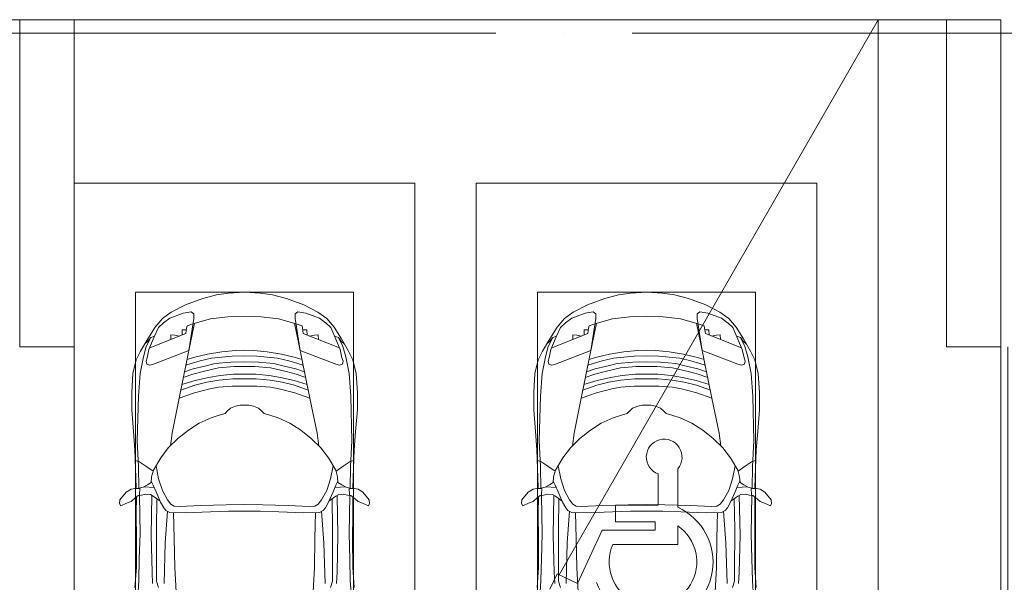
# Model space of a CAD drawing. Header units: millimetres. Extents: x -32229 to 169101, y -13689 to 125138.
# Tile 165 of 256: x 57885 to 65110, y 90022 to 94150. Entities that reach past the tile are written whole.
import ezdxf

# ---------------------------------------------------------------- set-up
doc = ezdxf.new("R2010")
doc.units = ezdxf.units.MM
doc.linetypes.add('ADSK_Линия сетки', pattern=[5000, 4000, -500, 0, -500])
for name, color, linetype, lineweight in [('A-DETL-GENF-OTLN', 7, 'Continuous', 18), ('A-FLOR-____-OTLN', 7, 'Continuous', 18), ('A-GENM-____-OTLN', 7, 'Continuous', 18), ('C-PRKG-____-OTLN', 7, 'Continuous', 18), ('S-COLS-____-MCUT', 7, 'Continuous', 40), ('S-GRID-____-OTLN', 7, 'Continuous', 9)]:
    doc.layers.add(name, color=color, linetype=linetype, lineweight=lineweight)

# ---------------------------------------------------------------- blocks, each defined once
blk = doc.blocks.new('АР_Машиноместо - 4900x2400_М__5300х2500_ С МГН-5430521--01 ЭМ')
at = {"layer": 'A-DETL-GENF-OTLN', "color": 254, "lineweight": 13, "true_color": 0xd4d4d4}
for p, q in [((466.3, 3036.3), (473.9, 2913.7)), ((737.8, 2818.3), (752.8, 3099)), ((1762.2, 2818.3), (1747.2, 3099)), ((2033.7, 3036.3), (2026.1, 2913.7)), ((473.9, 2913.7), (477.8, 2754.7)), ((571.6, 2853.3), (575.7, 2937.4)), ((1928.4, 2853.3), (1924.3, 2937.4)), ((2026.1, 2913.7), (2022.2, 2754.7)), ((564.4, 2580.5), (571.6, 2853.3)), ((733.8, 2606.7), (737.8, 2818.3)), ((1766.2, 2606.7), (1762.2, 2818.3)), ((1935.6, 2580.5), (1928.4, 2853.3)), ((477.8, 2754.7), (483.3, 2571.4)), ((2022.2, 2754.7), (2016.7, 2571.4)), ((728.4, 2415.7), (733.8, 2606.7)), ((1771.6, 2415.7), (1766.2, 2606.7)), ((483.3, 2571.4), (478, 2290)), ((570.6, 2291.4), (564.4, 2580.5)), ((1929.4, 2291.4), (1935.6, 2580.5)), ((2016.7, 2571.4), (2022, 2290)), ((471.8, 2077.7), (474.5, 2239.3)), ((2028.2, 2077.7), (2025.5, 2239.3)), ((462.8, 1889.5), (471.8, 2077.7)), ((2037.2, 1889.5), (2028.2, 2077.7)), ((470.9, 1561.4), (462.8, 1889.5)), ((2029.1, 1561.4), (2037.2, 1889.5)), ((483.4, 1395.6), (470.9, 1561.4)), ((2016.6, 1395.6), (2029.1, 1561.4)), ((507.4, 1274.3), (483.4, 1395.6)), ((1992.6, 1274.3), (2016.6, 1395.6)), ((527.9, 1198.6), (507.4, 1274.3)), ((1972.1, 1198.6), (1992.6, 1274.3)), ((561.7, 1132.1), (527.9, 1198.6)), ((818.8, 1102.9), (554, 1208.1)), ((1681.2, 1102.9), (1946, 1208.1)), ((1938.3, 1132.1), (1972.1, 1198.6)), ((709.1, 1112.7), (708.2, 1146.9)), ((737.7, 1113.6), (709.1, 1112.7)), ((772.6, 1121.3), (737.7, 1113.6)), ((792.9, 1076.2), (791.2, 1114.5)), ((824.1, 1063.7), (818.8, 1102.9)), ((1675.9, 1063.7), (1681.2, 1102.9)), ((1707.1, 1076.2), (1708.8, 1114.5)), ((1727.4, 1121.3), (1762.3, 1113.6)), ((1762.3, 1113.6), (1790.9, 1112.7)), ((1790.9, 1112.7), (1791.8, 1146.9)), ((823.3, 1074.4), (792.9, 1076.2)), ((827.7, 1045), (824.1, 1063.7)), ((871.3, 1031.9), (827.7, 1045)), ((1628.7, 1031.9), (1672.3, 1045)), ((1672.3, 1045), (1675.9, 1063.7)), ((1676.7, 1074.4), (1707.1, 1076.2))]:
    blk.add_line(p, q, dxfattribs=at)
at = {"layer": 'A-DETL-GENF-OTLN', "color": 253, "lineweight": 13, "true_color": 0xaaaaaa}
for p, q in [((446, 2964.8), (456.1, 2818.3)), ((618.7, 2966.7), (604.4, 2919.4)), ((1881.3, 2966.7), (1895.6, 2919.4)), ((1959.3, 2978.3), (1907, 2866)), ((2054, 2964.8), (2043.9, 2818.3)), ((604.4, 2919.4), (604.4, 2850.8)), ((667.8, 2638.3), (659.3, 2936)), ((1757.2, 2935.8), (1575.5, 2546.1)), ((1907, 2866), (1757.2, 2935.8)), ((1832.2, 2638.3), (1840.7, 2936)), ((1895.6, 2919.4), (1895.6, 2850.8)), ((456.1, 2818.3), (456.8, 2613.6)), ((604.4, 2850.8), (603.5, 2534.3)), ((1895.6, 2850.8), (1896.5, 2534.3)), ((2043.9, 2818.3), (2043.2, 2613.6)), ((456.8, 2613.6), (454.5, 2423.6)), ((684.8, 2406.5), (667.8, 2638.3)), ((1021.4, 2650), (1497.8, 2650)), ((1021.4, 2513.4), (1021.4, 2650)), ((1815.2, 2406.5), (1832.2, 2638.3)), ((2043.2, 2613.6), (2045.5, 2423.6)), ((603.5, 2534.3), (606.1, 2314.9)), ((1187.9, 2546.1), (1187.9, 2484.7)), ((1575.5, 2546.1), (1187.9, 2546.1)), ((1896.5, 2534.3), (1893.9, 2314.9)), ((1187.9, 2484.7), (1477, 2484.7)), ((1477, 2484.7), (1477, 2360.8)), ((454.5, 2423.6), (456, 2301.1)), ((672.8, 2399.7), (656.7, 2380.3)), ((700.6, 2415.4), (672.8, 2399.7)), ((813.8, 2416.7), (700.6, 2415.4)), ((999.2, 2409.3), (813.8, 2416.7)), ((1132.7, 2404.6), (999.2, 2409.3)), ((1250, 2406.6), (1132.7, 2404.6)), ((1250, 2406.6), (1367.3, 2404.6)), ((1367.3, 2404.6), (1500.8, 2409.3)), ((1500.8, 2409.3), (1686.2, 2416.7)), ((1686.2, 2416.7), (1799.4, 2415.4)), ((1799.4, 2415.4), (1827.2, 2399.7)), ((1827.2, 2399.7), (1843.3, 2380.3)), ((2045.5, 2423.6), (2044, 2301.1)), ((341.2, 2366.2), (333.1, 2350.6)), ((333.1, 2350.6), (335.2, 2322.3)), ((335.2, 2322.3), (381.7, 2266.4)), ((384.4, 2347.9), (341.2, 2366.2)), ((417.4, 2333.8), (384.4, 2347.9)), ((449.8, 2306.1), (417.4, 2333.8)), ((630.6, 2332.9), (580.6, 2296)), ((633.8, 2340.5), (600.8, 2263)), ((656.7, 2380.3), (633.8, 2340.5)), ((685.1, 2322.3), (647.3, 2254.2)), ((710, 2355.4), (685.1, 2322.3)), ((734.3, 2368.8), (710, 2355.4)), ((772.7, 2371.5), (734.3, 2368.8)), ((929.1, 2364.1), (772.7, 2371.5)), ((1115.2, 2358.7), (929.1, 2364.1)), ((1021.4, 2094.1), (1021.4, 2377.1)), ((1250, 2357.8), (1115.2, 2358.7)), ((1164.3, 2360.8), (1164.3, 2132.4)), ((1477, 2360.8), (1164.3, 2360.8)), ((1250, 2357.8), (1384.8, 2358.7)), ((1384.8, 2358.7), (1570.9, 2364.1)), ((1570.9, 2364.1), (1727.3, 2371.5)), ((1727.3, 2371.5), (1765.7, 2368.8)), ((1765.7, 2368.8), (1790, 2355.4)), ((1790, 2355.4), (1814.9, 2322.3)), ((1814.9, 2322.3), (1852.7, 2254.2)), ((1843.3, 2380.3), (1866.2, 2340.5)), ((1866.2, 2340.5), (1899.2, 2263)), ((1869.4, 2332.9), (1919.4, 2296)), ((2050.2, 2306.1), (2082.6, 2333.8)), ((2082.6, 2333.8), (2115.6, 2347.9)), ((2115.6, 2347.9), (2158.8, 2366.2)), ((2164.8, 2322.3), (2118.3, 2266.4)), ((2158.8, 2366.2), (2166.9, 2350.6)), ((2166.9, 2350.6), (2164.8, 2322.3)), ((381.7, 2266.4), (417.4, 2243.4)), ((417.4, 2243.4), (445.1, 2238.7)), ((470, 2290), (449.8, 2306.1)), ((493.6, 2288.6), (470, 2290)), ((482, 2235.6), (479.1, 2288.7)), ((523.3, 2281.2), (493.6, 2288.6)), ((559, 2282.6), (523.3, 2281.2)), ((580.6, 2296), (559, 2282.6)), ((600.8, 2263), (579.9, 2213.8)), ((647.3, 2254.2), (619.7, 2168.6)), ((1852.7, 2254.2), (1880.3, 2168.6)), ((1899.2, 2263), (1920.1, 2213.8)), ((1919.4, 2296), (1941, 2282.6)), ((1941, 2282.6), (1976.7, 2281.2)), ((1976.7, 2281.2), (2006.4, 2288.6)), ((2006.4, 2288.6), (2030, 2290)), ((2018, 2235.6), (2020.9, 2288.7)), ((2030, 2290), (2050.2, 2306.1)), ((2082.6, 2243.4), (2054.9, 2238.7)), ((2118.3, 2266.4), (2082.6, 2243.4)), ((445.1, 2238.7), (481.8, 2239.5)), ((453, 2159.1), (455, 2238.9)), ((505.1, 2230), (467.5, 2239.2)), ((536.7, 2211.8), (505.1, 2230)), ((586.6, 2231.3), (510.1, 2227.1)), ((564.3, 2195.4), (536.7, 2211.8)), ((567.1, 2153.8), (564.3, 2195.4)), ((579.9, 2213.8), (564.9, 2186.5)), ((619.7, 2168.6), (600.3, 2072.7)), ((1880.3, 2168.6), (1899.7, 2072.7)), ((1913.4, 2231.3), (1989.9, 2227.1)), ((1920.1, 2213.8), (1935.1, 2186.5)), ((1932.9, 2153.8), (1935.7, 2195.4)), ((1935.7, 2195.4), (1963.3, 2211.8)), ((1963.3, 2211.8), (1994.9, 2230)), ((1994.9, 2230), (2032.5, 2239.2)), ((2054.9, 2238.7), (2018.2, 2239.5)), ((2047, 2159.1), (2045, 2238.9)), ((444.9, 1956.8), (453, 2159.1)), ((578.8, 2112.6), (525.5, 2074.6)), ((580.7, 2105.7), (567.1, 2153.8)), ((634.6, 2015), (580.7, 2105.7)), ((1865.4, 2015), (1919.3, 2105.7)), ((1919.3, 2105.7), (1932.9, 2153.8)), ((1921.2, 2112.6), (1974.5, 2074.6)), ((2055.1, 1956.8), (2047, 2159.1)), ((475.1, 2041), (447.5, 2034.4)), ((525.5, 2074.6), (475.1, 2041)), ((1974.5, 2074.6), (2024.9, 2041)), ((2024.9, 2041), (2052.5, 2034.4)), ((434.8, 1820.7), (444.9, 1956.8)), ((690.7, 1941.6), (634.6, 2015)), ((1809.3, 1941.6), (1865.4, 2015)), ((2065.2, 1820.7), (2055.1, 1956.8)), ((761.1, 1871.7), (690.7, 1941.6)), ((718.3, 1834.2), (705.7, 1926.7)), ((1738.9, 1871.7), (1809.3, 1941.6)), ((1781.7, 1834.2), (1794.3, 1926.7)), ((422, 1662.9), (434.8, 1820.7)), ((770, 1576.5), (718.3, 1834.2)), ((837.5, 1812.1), (761.1, 1871.7)), ((917, 1761.1), (837.5, 1812.1)), ((1583, 1761.1), (1662.5, 1812.1)), ((1662.5, 1812.1), (1738.9, 1871.7)), ((1730, 1576.5), (1781.7, 1834.2)), ((2078, 1662.9), (2065.2, 1820.7)), ((1004.2, 1721.4), (917, 1761.1)), ((1495.8, 1721.4), (1583, 1761.1)), ((422, 1534.1), (422, 1662.9)), ((1064.9, 1700.5), (1004.2, 1721.4)), ((1107.2, 1689.8), (1064.9, 1700.5)), ((1123.5, 1670.9), (1107.2, 1689.8)), ((1147.5, 1650.5), (1123.5, 1670.9)), ((1352.5, 1650.5), (1376.5, 1670.9)), ((1376.5, 1670.9), (1392.8, 1689.8)), ((1392.8, 1689.8), (1435.1, 1700.5)), ((1435.1, 1700.5), (1495.8, 1721.4)), ((2078, 1534.1), (2078, 1662.9)), ((1184.7, 1635.7), (1147.5, 1650.5)), ((1217.8, 1629.1), (1184.7, 1635.7)), ((1217.8, 1629.1), (1250, 1626.8)), ((1282.2, 1629.1), (1250, 1626.8)), ((1282.2, 1629.1), (1315.3, 1635.7)), ((1315.3, 1635.7), (1352.5, 1650.5)), ((430.8, 1396.6), (422, 1534.1)), ((826.8, 1300.9), (770, 1576.5)), ((881.7, 1536.4), (770, 1576.5)), ((884.3, 1480.8), (782, 1518.1)), ((994.9, 1509.3), (881.7, 1536.4)), ((1505.1, 1509.3), (1618.3, 1536.4)), ((1615.7, 1480.8), (1718, 1518.1)), ((1618.3, 1536.4), (1730, 1576.5)), ((1673.2, 1300.9), (1730, 1576.5)), ((2069.2, 1396.6), (2078, 1534.1)), ((887, 1446.5), (790.4, 1477.3)), ((973.4, 1459.7), (884.3, 1480.8)), ((986.2, 1425.6), (887, 1446.5)), ((1061.9, 1445.7), (973.4, 1459.7)), ((1060, 1496.1), (994.9, 1509.3)), ((1159.3, 1489.1), (1060, 1496.1)), ((1163.9, 1435.1), (1061.9, 1445.7)), ((1250, 1488.3), (1159.3, 1489.1)), ((1250, 1488.3), (1340.7, 1489.1)), ((1336.1, 1435.1), (1438.1, 1445.7)), ((1340.7, 1489.1), (1440, 1496.1)), ((1438.1, 1445.7), (1526.6, 1459.7)), ((1440, 1496.1), (1505.1, 1509.3)), ((1513.8, 1425.6), (1613, 1446.5)), ((1526.6, 1459.7), (1615.7, 1480.8)), ((1613, 1446.5), (1709.6, 1477.3)), ((455.7, 1296.1), (430.8, 1396.6)), ((871.4, 1401.1), (800.5, 1424.6)), ((873.8, 1361.2), (809.9, 1383.1)), ((945.3, 1380.6), (871.4, 1401.1)), ((1059, 1354.8), (945.3, 1380.6)), ((1070, 1410.4), (986.2, 1425.6)), ((1168.3, 1399.8), (1070, 1410.4)), ((1250, 1435.1), (1163.9, 1435.1)), ((1250, 1400.1), (1168.3, 1399.8)), ((1250, 1435.1), (1336.1, 1435.1)), ((1250, 1400.1), (1331.7, 1399.8)), ((1331.7, 1399.8), (1430, 1410.4)), ((1430, 1410.4), (1513.8, 1425.6)), ((1441, 1354.8), (1554.7, 1380.6)), ((1554.7, 1380.6), (1628.6, 1401.1)), ((1626.2, 1361.2), (1690.1, 1383.1)), ((1628.6, 1401.1), (1699.5, 1424.6)), ((2044.3, 1296.1), (2069.2, 1396.6)), ((527.2, 1305.2), (531.8, 1326)), ((535, 1280.6), (527.2, 1305.2)), ((531.8, 1326), (554.4, 1333.3)), ((554.4, 1333.3), (580.7, 1327.1)), ((580.7, 1327.1), (841.1, 1225.9)), ((859.1, 1321.2), (819.9, 1334.4)), ((853.8, 1167.4), (826.8, 1300.9)), ((925.2, 1301.6), (859.1, 1321.2)), ((958.3, 1341.1), (873.8, 1361.2)), ((1007.1, 1283.7), (925.2, 1301.6)), ((1035, 1323.2), (958.3, 1341.1)), ((1148.3, 1312.4), (1035, 1323.2)), ((1174.5, 1344.2), (1059, 1354.8)), ((1250, 1309.3), (1148.3, 1312.4)), ((1250, 1344.9), (1174.5, 1344.2)), ((1250, 1344.9), (1325.5, 1344.2)), ((1250, 1309.3), (1351.7, 1312.4)), ((1325.5, 1344.2), (1441, 1354.8)), ((1351.7, 1312.4), (1465, 1323.2)), ((1465, 1323.2), (1541.7, 1341.1)), ((1492.9, 1283.7), (1574.8, 1301.6)), ((1541.7, 1341.1), (1626.2, 1361.2)), ((1574.8, 1301.6), (1640.9, 1321.2)), ((1640.9, 1321.2), (1680.1, 1334.4)), ((1646.2, 1167.4), (1673.2, 1300.9)), ((1919.3, 1327.1), (1658.9, 1225.9)), ((1945.6, 1333.3), (1919.3, 1327.1)), ((1968.2, 1326), (1945.6, 1333.3)), ((1965, 1280.6), (1972.8, 1305.2)), ((1972.8, 1305.2), (1968.2, 1326)), ((487.4, 1232.1), (455.7, 1296.1)), ((539.3, 1140.4), (487.4, 1232.1)), ((548.2, 1220.1), (535, 1280.6)), ((876.3, 1278.7), (828.3, 1293.7)), ((978.6, 1254.6), (876.3, 1278.7)), ((1084.1, 1236), (978.6, 1254.6)), ((1083.6, 1274.6), (1007.1, 1283.7)), ((1159.1, 1267.9), (1083.6, 1274.6)), ((1182.5, 1227.5), (1084.1, 1236)), ((1250, 1266.6), (1159.1, 1267.9)), ((1250, 1266.6), (1340.9, 1267.9)), ((1317.5, 1227.5), (1415.9, 1236)), ((1340.9, 1267.9), (1416.4, 1274.6)), ((1415.9, 1236), (1521.4, 1254.6)), ((1416.4, 1274.6), (1492.9, 1283.7)), ((1521.4, 1254.6), (1623.7, 1278.7)), ((1623.7, 1278.7), (1671.7, 1293.7)), ((1951.8, 1220.1), (1965, 1280.6)), ((1960.7, 1140.4), (2012.6, 1232.1)), ((2012.6, 1232.1), (2044.3, 1296.1)), ((540.4, 1159.6), (516.2, 1180.5)), ((561.3, 1132.6), (540.4, 1159.6)), ((586.9, 1126.3), (548.2, 1220.1)), ((841.1, 1225.9), (877.7, 991.4)), ((882.6, 1027.5), (853.8, 1167.4)), ((1250, 1223.7), (1182.5, 1227.5)), ((1250, 1223.7), (1317.5, 1227.5)), ((1617.4, 1027.5), (1646.2, 1167.4)), ((1658.9, 1225.9), (1622.3, 991.4)), ((1913.1, 1126.3), (1951.8, 1220.1)), ((1938.7, 1132.6), (1959.6, 1159.6)), ((1959.6, 1159.6), (1983.8, 1180.5)), ((593.2, 1056.8), (539.3, 1140.4)), ((589, 1121.6), (561.3, 1132.6)), ((617.9, 1057.3), (586.9, 1126.3)), ((1882.1, 1057.3), (1913.1, 1126.3)), ((1906.8, 1056.8), (1960.7, 1140.4)), ((1911, 1121.6), (1938.7, 1132.6)), ((647.2, 992.8), (593.2, 1056.8)), ((654.7, 1024.4), (617.9, 1057.3)), ((700.9, 989.1), (655, 1024.3)), ((1000.2, 994.5), (871.4, 1031.3)), ((1499.8, 994.5), (1628.6, 1031.3)), ((1799.1, 989.1), (1845, 1024.3)), ((1845.3, 1024.4), (1882.1, 1057.3)), ((1852.8, 992.8), (1906.8, 1056.8)), ((711.9, 946.2), (647.2, 992.8)), ((800.1, 952.6), (700.9, 989.1)), ((815.8, 891), (711.9, 946.2)), ((859, 944.1), (800.1, 952.6)), ((877.7, 958.9), (859, 944.1)), ((877.7, 991.4), (877.7, 958.9)), ((1127.4, 979.8), (1000.2, 994.5)), ((1250, 977.6), (1127.4, 979.8)), ((1250, 977.6), (1372.6, 979.8)), ((1372.6, 979.8), (1499.8, 994.5)), ((1622.3, 991.4), (1622.3, 958.9)), ((1622.3, 958.9), (1641, 944.1)), ((1641, 944.1), (1699.9, 952.6)), ((1684.2, 891), (1788.1, 946.2)), ((1699.9, 952.6), (1799.1, 989.1)), ((1788.1, 946.2), (1852.8, 992.8)), ((943.3, 845.1), (815.8, 891)), ((1556.7, 845.1), (1684.2, 891)), ((1044.2, 818.6), (943.3, 845.1)), ((1132.7, 806), (1044.2, 818.6)), ((1250, 800), (1132.7, 806)), ((1250, 800), (1367.3, 806)), ((1367.3, 806), (1455.8, 818.6)), ((1455.8, 818.6), (1556.7, 845.1))]:
    blk.add_line(p, q, dxfattribs=at)
for centre, radius, start, end in [((1203.2, 2778.5), 440.6, 20.03981, 245.63403), ((1203.2, 2778.5), 321.5, 336.43786, 235.56214), ((1120.8, 2008.7), 131.1, 139.36321, 70.63679)]:
    blk.add_arc(centre, radius, start, end, dxfattribs=at)
at = {"layer": 'C-PRKG-____-OTLN', "color": 253, "lineweight": 13, "true_color": 0xaaaaaa}
for p, q in [((0, 0), (0, 5300)), ((2500, 0), (2500, 5300)), ((450, 800), (450, 4500)), ((2050, 800), (2050, 4500)), ((450, 800), (2050, 800)), ((2500, 0), (0, 0))]:
    blk.add_line(p, q, dxfattribs=at)
blk = doc.blocks.new('АР_Машиноместо - 4900x2400_М__5300х2500_-V40--01 ЭМ')
at = {"layer": 'A-DETL-GENF-OTLN', "color": 253, "lineweight": 13, "true_color": 0xaaaaaa}
for p, q in [((943.3, -845.1), (815.8, -891)), ((1044.2, -818.6), (943.3, -845.1)), ((1132.7, -806), (1044.2, -818.6)), ((1250, -800), (1132.7, -806)), ((1250, -800), (1367.3, -806)), ((1367.3, -806), (1455.8, -818.6)), ((1455.8, -818.6), (1556.7, -845.1)), ((1556.7, -845.1), (1684.2, -891)), ((815.8, -891), (711.9, -946.2)), ((1684.2, -891), (1788.1, -946.2)), ((647.2, -992.8), (593.2, -1056.8)), ((711.9, -946.2), (647.2, -992.8)), ((700.9, -989.1), (655, -1024.3)), ((800.1, -952.6), (700.9, -989.1)), ((859, -944.1), (800.1, -952.6)), ((841.1, -1225.9), (877.7, -991.4)), ((877.7, -958.9), (859, -944.1)), ((1000.2, -994.5), (871.4, -1031.3)), ((877.7, -991.4), (877.7, -958.9)), ((1127.4, -979.8), (1000.2, -994.5)), ((1250, -977.6), (1127.4, -979.8)), ((1250, -977.6), (1372.6, -979.8)), ((1372.6, -979.8), (1499.8, -994.5)), ((1499.8, -994.5), (1628.6, -1031.3)), ((1622.3, -958.9), (1641, -944.1)), ((1622.3, -991.4), (1622.3, -958.9)), ((1658.9, -1225.9), (1622.3, -991.4)), ((1641, -944.1), (1699.9, -952.6)), ((1699.9, -952.6), (1799.1, -989.1)), ((1788.1, -946.2), (1852.8, -992.8)), ((1799.1, -989.1), (1845, -1024.3)), ((1852.8, -992.8), (1906.8, -1056.8)), ((593.2, -1056.8), (539.3, -1140.4)), ((617.9, -1057.3), (586.9, -1126.3)), ((654.7, -1024.4), (617.9, -1057.3)), ((882.6, -1027.5), (853.8, -1167.4)), ((1617.4, -1027.5), (1646.2, -1167.4)), ((1845.3, -1024.4), (1882.1, -1057.3)), ((1882.1, -1057.3), (1913.1, -1126.3)), ((1906.8, -1056.8), (1960.7, -1140.4)), ((539.3, -1140.4), (487.4, -1232.1)), ((561.3, -1132.6), (540.4, -1159.6)), ((586.9, -1126.3), (548.2, -1220.1)), ((589, -1121.6), (561.3, -1132.6)), ((1911, -1121.6), (1938.7, -1132.6)), ((1913.1, -1126.3), (1951.8, -1220.1)), ((1938.7, -1132.6), (1959.6, -1159.6)), ((1960.7, -1140.4), (2012.6, -1232.1)), ((540.4, -1159.6), (516.2, -1180.5)), ((548.2, -1220.1), (535, -1280.6)), ((580.7, -1327.1), (841.1, -1225.9)), ((853.8, -1167.4), (826.8, -1300.9)), ((1182.5, -1227.5), (1084.1, -1236)), ((1250, -1223.7), (1182.5, -1227.5)), ((1250, -1223.7), (1317.5, -1227.5)), ((1317.5, -1227.5), (1415.9, -1236)), ((1646.2, -1167.4), (1673.2, -1300.9)), ((1919.3, -1327.1), (1658.9, -1225.9)), ((1951.8, -1220.1), (1965, -1280.6)), ((1959.6, -1159.6), (1983.8, -1180.5)), ((455.7, -1296.1), (430.8, -1396.6)), ((487.4, -1232.1), (455.7, -1296.1)), ((535, -1280.6), (527.2, -1305.2)), ((876.3, -1278.7), (828.3, -1293.7)), ((978.6, -1254.6), (876.3, -1278.7)), ((1007.1, -1283.7), (925.2, -1301.6)), ((1084.1, -1236), (978.6, -1254.6)), ((1083.6, -1274.6), (1007.1, -1283.7)), ((1159.1, -1267.9), (1083.6, -1274.6)), ((1250, -1266.6), (1159.1, -1267.9)), ((1250, -1266.6), (1340.9, -1267.9)), ((1340.9, -1267.9), (1416.4, -1274.6)), ((1415.9, -1236), (1521.4, -1254.6)), ((1416.4, -1274.6), (1492.9, -1283.7)), ((1492.9, -1283.7), (1574.8, -1301.6)), ((1521.4, -1254.6), (1623.7, -1278.7)), ((1623.7, -1278.7), (1671.7, -1293.7)), ((1965, -1280.6), (1972.8, -1305.2)), ((2012.6, -1232.1), (2044.3, -1296.1)), ((2044.3, -1296.1), (2069.2, -1396.6)), ((527.2, -1305.2), (531.8, -1326)), ((531.8, -1326), (554.4, -1333.3)), ((554.4, -1333.3), (580.7, -1327.1)), ((826.8, -1300.9), (770, -1576.5)), ((873.8, -1361.2), (809.9, -1383.1)), ((859.1, -1321.2), (819.9, -1334.4)), ((925.2, -1301.6), (859.1, -1321.2)), ((958.3, -1341.1), (873.8, -1361.2)), ((1059, -1354.8), (945.3, -1380.6)), ((1035, -1323.2), (958.3, -1341.1)), ((1148.3, -1312.4), (1035, -1323.2)), ((1174.5, -1344.2), (1059, -1354.8)), ((1250, -1309.3), (1148.3, -1312.4)), ((1250, -1344.9), (1174.5, -1344.2)), ((1250, -1309.3), (1351.7, -1312.4)), ((1250, -1344.9), (1325.5, -1344.2)), ((1325.5, -1344.2), (1441, -1354.8)), ((1351.7, -1312.4), (1465, -1323.2)), ((1441, -1354.8), (1554.7, -1380.6)), ((1465, -1323.2), (1541.7, -1341.1)), ((1541.7, -1341.1), (1626.2, -1361.2)), ((1574.8, -1301.6), (1640.9, -1321.2)), ((1626.2, -1361.2), (1690.1, -1383.1)), ((1640.9, -1321.2), (1680.1, -1334.4)), ((1673.2, -1300.9), (1730, -1576.5)), ((1945.6, -1333.3), (1919.3, -1327.1)), ((1968.2, -1326), (1945.6, -1333.3)), ((1972.8, -1305.2), (1968.2, -1326)), ((430.8, -1396.6), (422, -1534.1)), ((871.4, -1401.1), (800.5, -1424.6)), ((945.3, -1380.6), (871.4, -1401.1)), ((986.2, -1425.6), (887, -1446.5)), ((1070, -1410.4), (986.2, -1425.6)), ((1163.9, -1435.1), (1061.9, -1445.7)), ((1168.3, -1399.8), (1070, -1410.4)), ((1250, -1435.1), (1163.9, -1435.1)), ((1250, -1400.1), (1168.3, -1399.8)), ((1250, -1400.1), (1331.7, -1399.8)), ((1250, -1435.1), (1336.1, -1435.1)), ((1331.7, -1399.8), (1430, -1410.4)), ((1336.1, -1435.1), (1438.1, -1445.7)), ((1430, -1410.4), (1513.8, -1425.6)), ((1513.8, -1425.6), (1613, -1446.5)), ((1554.7, -1380.6), (1628.6, -1401.1)), ((1628.6, -1401.1), (1699.5, -1424.6)), ((2069.2, -1396.6), (2078, -1534.1)), ((884.3, -1480.8), (782, -1518.1)), ((887, -1446.5), (790.4, -1477.3)), ((994.9, -1509.3), (881.7, -1536.4)), ((973.4, -1459.7), (884.3, -1480.8)), ((1061.9, -1445.7), (973.4, -1459.7)), ((1060, -1496.1), (994.9, -1509.3)), ((1159.3, -1489.1), (1060, -1496.1)), ((1250, -1488.3), (1159.3, -1489.1)), ((1250, -1488.3), (1340.7, -1489.1)), ((1340.7, -1489.1), (1440, -1496.1)), ((1438.1, -1445.7), (1526.6, -1459.7)), ((1440, -1496.1), (1505.1, -1509.3)), ((1505.1, -1509.3), (1618.3, -1536.4)), ((1526.6, -1459.7), (1615.7, -1480.8)), ((1613, -1446.5), (1709.6, -1477.3)), ((1615.7, -1480.8), (1718, -1518.1)), ((422, -1534.1), (422, -1662.9)), ((770, -1576.5), (718.3, -1834.2)), ((881.7, -1536.4), (770, -1576.5)), ((1618.3, -1536.4), (1730, -1576.5)), ((1730, -1576.5), (1781.7, -1834.2)), ((2078, -1534.1), (2078, -1662.9)), ((1147.5, -1650.5), (1123.5, -1670.9)), ((1184.7, -1635.7), (1147.5, -1650.5)), ((1217.8, -1629.1), (1184.7, -1635.7)), ((1217.8, -1629.1), (1250, -1626.8)), ((1282.2, -1629.1), (1250, -1626.8)), ((1282.2, -1629.1), (1315.3, -1635.7)), ((1315.3, -1635.7), (1352.5, -1650.5)), ((1352.5, -1650.5), (1376.5, -1670.9)), ((422, -1662.9), (434.8, -1820.7)), ((1004.2, -1721.4), (917, -1761.1)), ((1064.9, -1700.5), (1004.2, -1721.4)), ((1107.2, -1689.8), (1064.9, -1700.5)), ((1123.5, -1670.9), (1107.2, -1689.8)), ((1376.5, -1670.9), (1392.8, -1689.8)), ((1392.8, -1689.8), (1435.1, -1700.5)), ((1435.1, -1700.5), (1495.8, -1721.4)), ((1495.8, -1721.4), (1583, -1761.1)), ((2078, -1662.9), (2065.2, -1820.7)), ((917, -1761.1), (837.5, -1812.1)), ((1583, -1761.1), (1662.5, -1812.1)), ((434.8, -1820.7), (444.9, -1956.8)), ((761.1, -1871.7), (690.7, -1941.6)), ((718.3, -1834.2), (705.7, -1926.7)), ((837.5, -1812.1), (761.1, -1871.7)), ((1662.5, -1812.1), (1738.9, -1871.7)), ((1738.9, -1871.7), (1809.3, -1941.6)), ((1781.7, -1834.2), (1794.3, -1926.7)), ((2065.2, -1820.7), (2055.1, -1956.8)), ((690.7, -1941.6), (634.6, -2015)), ((1809.3, -1941.6), (1865.4, -2015)), ((444.9, -1956.8), (453, -2159.1)), ((634.6, -2015), (580.7, -2105.7)), ((1865.4, -2015), (1919.3, -2105.7)), ((2055.1, -1956.8), (2047, -2159.1)), ((475.1, -2041), (447.5, -2034.4)), ((525.5, -2074.6), (475.1, -2041)), ((578.8, -2112.6), (525.5, -2074.6)), ((619.7, -2168.6), (600.3, -2072.7)), ((1880.3, -2168.6), (1899.7, -2072.7)), ((1921.2, -2112.6), (1974.5, -2074.6)), ((1974.5, -2074.6), (2024.9, -2041)), ((2024.9, -2041), (2052.5, -2034.4)), ((453, -2159.1), (455, -2238.9)), ((567.1, -2153.8), (564.3, -2195.4)), ((580.7, -2105.7), (567.1, -2153.8)), ((1919.3, -2105.7), (1932.9, -2153.8)), ((1932.9, -2153.8), (1935.7, -2195.4)), ((2047, -2159.1), (2045, -2238.9)), ((417.4, -2243.4), (445.1, -2238.7)), ((445.1, -2238.7), (481.8, -2239.5)), ((505.1, -2230), (467.5, -2239.2)), ((482, -2235.6), (479.1, -2288.7)), ((536.7, -2211.8), (505.1, -2230)), ((586.6, -2231.3), (510.1, -2227.1)), ((564.3, -2195.4), (536.7, -2211.8)), ((579.9, -2213.8), (564.9, -2186.5)), ((600.8, -2263), (579.9, -2213.8)), ((647.3, -2254.2), (619.7, -2168.6)), ((1852.7, -2254.2), (1880.3, -2168.6)), ((1899.2, -2263), (1920.1, -2213.8)), ((1913.4, -2231.3), (1989.9, -2227.1)), ((1920.1, -2213.8), (1935.1, -2186.5)), ((1935.7, -2195.4), (1963.3, -2211.8)), ((1963.3, -2211.8), (1994.9, -2230)), ((1994.9, -2230), (2032.5, -2239.2)), ((2018, -2235.6), (2020.9, -2288.7)), ((2054.9, -2238.7), (2018.2, -2239.5)), ((2082.6, -2243.4), (2054.9, -2238.7)), ((335.2, -2322.3), (381.7, -2266.4)), ((381.7, -2266.4), (417.4, -2243.4)), ((449.8, -2306.1), (417.4, -2333.8)), ((470, -2290), (449.8, -2306.1)), ((454.5, -2423.6), (456, -2301.1)), ((493.6, -2288.6), (470, -2290)), ((523.3, -2281.2), (493.6, -2288.6)), ((559, -2282.6), (523.3, -2281.2)), ((580.6, -2296), (559, -2282.6)), ((630.6, -2332.9), (580.6, -2296)), ((633.8, -2340.5), (600.8, -2263)), ((685.1, -2322.3), (647.3, -2254.2)), ((1814.9, -2322.3), (1852.7, -2254.2)), ((1866.2, -2340.5), (1899.2, -2263)), ((1869.4, -2332.9), (1919.4, -2296)), ((1919.4, -2296), (1941, -2282.6)), ((1941, -2282.6), (1976.7, -2281.2)), ((1976.7, -2281.2), (2006.4, -2288.6)), ((2006.4, -2288.6), (2030, -2290)), ((2030, -2290), (2050.2, -2306.1)), ((2045.5, -2423.6), (2044, -2301.1)), ((2050.2, -2306.1), (2082.6, -2333.8)), ((2118.3, -2266.4), (2082.6, -2243.4)), ((2164.8, -2322.3), (2118.3, -2266.4)), ((333.1, -2350.6), (335.2, -2322.3)), ((341.2, -2366.2), (333.1, -2350.6)), ((384.4, -2347.9), (341.2, -2366.2)), ((417.4, -2333.8), (384.4, -2347.9)), ((603.5, -2534.3), (606.1, -2314.9)), ((656.7, -2380.3), (633.8, -2340.5)), ((672.8, -2399.7), (656.7, -2380.3)), ((710, -2355.4), (685.1, -2322.3)), ((734.3, -2368.8), (710, -2355.4)), ((772.7, -2371.5), (734.3, -2368.8)), ((929.1, -2364.1), (772.7, -2371.5)), ((1115.2, -2358.7), (929.1, -2364.1)), ((1250, -2357.8), (1115.2, -2358.7)), ((1250, -2357.8), (1384.8, -2358.7)), ((1384.8, -2358.7), (1570.9, -2364.1)), ((1570.9, -2364.1), (1727.3, -2371.5)), ((1727.3, -2371.5), (1765.7, -2368.8)), ((1765.7, -2368.8), (1790, -2355.4)), ((1790, -2355.4), (1814.9, -2322.3)), ((1827.2, -2399.7), (1843.3, -2380.3)), ((1843.3, -2380.3), (1866.2, -2340.5)), ((1896.5, -2534.3), (1893.9, -2314.9)), ((2082.6, -2333.8), (2115.6, -2347.9)), ((2115.6, -2347.9), (2158.8, -2366.2)), ((2158.8, -2366.2), (2166.9, -2350.6)), ((2166.9, -2350.6), (2164.8, -2322.3)), ((456.8, -2613.6), (454.5, -2423.6)), ((684.8, -2406.5), (667.8, -2638.3)), ((700.6, -2415.4), (672.8, -2399.7)), ((813.8, -2416.7), (700.6, -2415.4)), ((999.2, -2409.3), (813.8, -2416.7)), ((1132.7, -2404.6), (999.2, -2409.3)), ((1250, -2406.6), (1132.7, -2404.6)), ((1250, -2406.6), (1367.3, -2404.6)), ((1367.3, -2404.6), (1500.8, -2409.3)), ((1500.8, -2409.3), (1686.2, -2416.7)), ((1686.2, -2416.7), (1799.4, -2415.4)), ((1799.4, -2415.4), (1827.2, -2399.7)), ((1815.2, -2406.5), (1832.2, -2638.3)), ((2043.2, -2613.6), (2045.5, -2423.6)), ((604.4, -2850.8), (603.5, -2534.3)), ((1895.6, -2850.8), (1896.5, -2534.3)), ((456.1, -2818.3), (456.8, -2613.6)), ((667.8, -2638.3), (659.3, -2936)), ((1832.2, -2638.3), (1840.7, -2936)), ((2043.9, -2818.3), (2043.2, -2613.6)), ((446, -2964.8), (456.1, -2818.3)), ((604.4, -2919.4), (604.4, -2850.8)), ((1895.6, -2919.4), (1895.6, -2850.8)), ((2054, -2964.8), (2043.9, -2818.3)), ((618.7, -2966.7), (604.4, -2919.4)), ((1881.3, -2966.7), (1895.6, -2919.4))]:
    blk.add_line(p, q, dxfattribs=at)
at = {"layer": 'A-DETL-GENF-OTLN', "color": 254, "lineweight": 13, "true_color": 0xd4d4d4}
for p, q in [((792.9, -1076.2), (791.2, -1114.5)), ((823.3, -1074.4), (792.9, -1076.2)), ((824.1, -1063.7), (818.8, -1102.9)), ((827.7, -1045), (824.1, -1063.7)), ((871.3, -1031.9), (827.7, -1045)), ((1628.7, -1031.9), (1672.3, -1045)), ((1672.3, -1045), (1675.9, -1063.7)), ((1675.9, -1063.7), (1681.2, -1102.9)), ((1676.7, -1074.4), (1707.1, -1076.2)), ((1707.1, -1076.2), (1708.8, -1114.5)), ((561.7, -1132.1), (527.9, -1198.6)), ((818.8, -1102.9), (554, -1208.1)), ((709.1, -1112.7), (708.2, -1146.9)), ((737.7, -1113.6), (709.1, -1112.7)), ((772.6, -1121.3), (737.7, -1113.6)), ((1681.2, -1102.9), (1946, -1208.1)), ((1727.4, -1121.3), (1762.3, -1113.6)), ((1762.3, -1113.6), (1790.9, -1112.7)), ((1790.9, -1112.7), (1791.8, -1146.9)), ((1938.3, -1132.1), (1972.1, -1198.6)), ((527.9, -1198.6), (507.4, -1274.3)), ((1972.1, -1198.6), (1992.6, -1274.3)), ((507.4, -1274.3), (483.4, -1395.6)), ((1992.6, -1274.3), (2016.6, -1395.6)), ((483.4, -1395.6), (470.9, -1561.4)), ((2016.6, -1395.6), (2029.1, -1561.4)), ((470.9, -1561.4), (462.8, -1889.5)), ((2029.1, -1561.4), (2037.2, -1889.5)), ((462.8, -1889.5), (471.8, -2077.7)), ((2037.2, -1889.5), (2028.2, -2077.7)), ((471.8, -2077.7), (474.5, -2239.3)), ((2028.2, -2077.7), (2025.5, -2239.3)), ((483.3, -2571.4), (478, -2290)), ((570.6, -2291.4), (564.4, -2580.5)), ((1929.4, -2291.4), (1935.6, -2580.5)), ((2016.7, -2571.4), (2022, -2290)), ((728.4, -2415.7), (733.8, -2606.7)), ((1771.6, -2415.7), (1766.2, -2606.7)), ((477.8, -2754.7), (483.3, -2571.4)), ((564.4, -2580.5), (571.6, -2853.3)), ((1935.6, -2580.5), (1928.4, -2853.3)), ((2022.2, -2754.7), (2016.7, -2571.4)), ((733.8, -2606.7), (737.8, -2818.3)), ((1766.2, -2606.7), (1762.2, -2818.3)), ((473.9, -2913.7), (477.8, -2754.7)), ((2026.1, -2913.7), (2022.2, -2754.7)), ((571.6, -2853.3), (575.7, -2937.4)), ((737.8, -2818.3), (752.8, -3099)), ((1762.2, -2818.3), (1747.2, -3099)), ((1928.4, -2853.3), (1924.3, -2937.4)), ((466.3, -3036.3), (473.9, -2913.7)), ((2033.7, -3036.3), (2026.1, -2913.7))]:
    blk.add_line(p, q, dxfattribs=at)
at = {"layer": 'C-PRKG-____-OTLN', "color": 253, "lineweight": 13, "true_color": 0xaaaaaa}
for p, q in [((2500, 0), (0, 0)), ((2500, 0), (2500, -5300)), ((450, -800), (450, -4500)), ((450, -800), (2050, -800)), ((2050, -800), (2050, -4500)), ((0, -1200), (0, -5200))]:
    blk.add_line(p, q, dxfattribs=at)
blk = doc.blocks.new('АР-Заполнение деф_ шва - Д_ш_-4434868--01 ЭМ')
at = {"layer": 'A-GENM-____-OTLN', "color": 253, "lineweight": 13, "true_color": 0xaaaaaa}
for p, q in [((0, 25), (4000, 25)), ((0, -25), (4000, -25))]:
    blk.add_line(p, q, dxfattribs=at)
blk = doc.blocks.new('Наметкина 10_РД_АР_П_отсоединено_rvt-1--01 ЭМ')
at = {"layer": 'A-FLOR-____-OTLN', "color": 253, "lineweight": 13, "true_color": 0xaaaaaa}
for p, q in [((51205.3, 94150), (57885.3, 94150)), ((58285.3, 94150), (64185.3, 94150)), ((64185.3, 94150), (61844.6, 90076.4)), ((64185.3, 94150), (64185.3, 81950)), ((64185.3, 94150), (64185.3, 81950)), ((64685.3, 94150), (64185.3, 94150)), ((65085.3, 87750), (65085.3, 91750))]:
    blk.add_line(p, q, dxfattribs=at)
at = {"layer": 'S-COLS-____-MCUT', "color": 253, "lineweight": 15, "true_color": 0xaaaaaa}
for p, q in [((57885.3, 94150), (57885.3, 91750)), ((58285.3, 94150), (57885.3, 94150)), ((58285.3, 91750), (58285.3, 94150)), ((64685.3, 94150), (64685.3, 91750)), ((65085.3, 94150), (64685.3, 94150)), ((65085.3, 91750), (65085.3, 94150)), ((57885.3, 91750), (58285.3, 91750)), ((64685.3, 91750), (65085.3, 91750))]:
    blk.add_line(p, q, dxfattribs=at)
at = {"layer": 'A-GENM-____-OTLN', "color": 253, "lineweight": 13, "true_color": 0xaaaaaa, "rotation": 270}
blk.add_blockref('АР-Заполнение деф_ шва - Д_ш_-4434868--01 ЭМ', (65110.3, 91750), dxfattribs=at)
at = {"layer": 'C-PRKG-____-OTLN', "color": 253, "lineweight": 13, "true_color": 0xaaaaaa}
blk.add_blockref('АР_Машиноместо - 4900x2400_М__5300х2500_-V40--01 ЭМ', (58285.3, 92950), dxfattribs=at)
at = {"layer": 'C-PRKG-____-OTLN', "color": 253, "lineweight": 13, "true_color": 0xaaaaaa, "rotation": 180}
blk.add_blockref('АР_Машиноместо - 4900x2400_М__5300х2500_ С МГН-5430521--01 ЭМ', (63735.3, 92950), dxfattribs=at)

msp = doc.modelspace()

# ---------------------------------------------------------------- linework, layer by layer
at = {"layer": 'S-GRID-____-OTLN', "color": 253, "linetype": 'ADSK_Линия сетки', "true_color": 0xaaaaaa}
msp.add_line((131381.2, 94050), (-30593.4, 94050), dxfattribs=at)

# ---------------------------------------------------------------- block references
at = {"lineweight": 5}
msp.add_blockref('Наметкина 10_РД_АР_П_отсоединено_rvt-1--01 ЭМ', (0, 0), dxfattribs=at)

doc.saveas('drawing.dxf')
